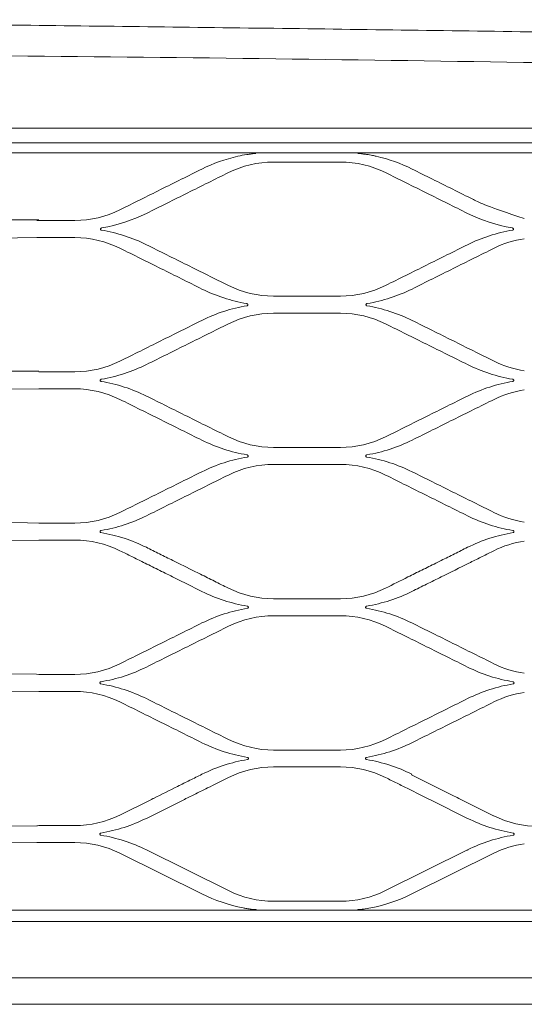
# Model space of a CAD drawing. Header units: millimetres. Extents: x -367720 to -162733, y 309172 to 337444.
# Tile 120 of 256: x -362795 to -362659, y 327020 to 327285. Entities that reach past the tile are written whole.
import ezdxf

# ---------------------------------------------------------------- set-up
doc = ezdxf.new("R2010")
doc.units = ezdxf.units.MM
doc.header["$LTSCALE"] = 10
doc.header["$MEASUREMENT"] = 0
doc.layers.get('0').update_dxf_attribs({"color": 255, "lineweight": 13})
doc.layers.add('LATS_EQ_IDU', color=7, linetype='Continuous', lineweight=0)
doc.layers.add('VZ1', color=6, linetype='Continuous', lineweight=18)
doc.styles.add('ROMANS', font='ROMANS.shx', dxfattribs={"height": 80})

# ---------------------------------------------------------------- blocks, each defined once
blk = doc.blocks.new('LATS_IDU_WALL_MOUNTED_SV')
at = {"color": 0}
for p, q in [((-564.37, 235.79), (564.37, 235.79)), ((522.6, 229.2), (-522.6, 228.8)), ((292.89, 226.64), (310.89, 226.64)), ((213.72, 211.12), (229.69, 211.12)), ((239.39, 210.92), (229.69, 210.92)), ((213.72, 206.11), (229.19, 206.34)), ((229.69, 206.29), (239.39, 206.29)), ((310.89, 190.56), (292.89, 190.56)), ((292.89, 185.95), (310.89, 185.95)), ((213.72, 170.38), (229.67, 170.38)), ((239.39, 170.2), (229.69, 170.2)), ((213.72, 165.43), (229.69, 165.61)), ((229.69, 165.61), (239.39, 165.61)), ((310.89, 149.84), (292.89, 149.84)), ((292.89, 145.26), (310.89, 145.26)), ((213.72, 129.66), (234.54, 129.48)), ((239.39, 129.48), (229.69, 129.48)), ((213.72, 124.74), (229.69, 124.91)), ((229.69, 124.91), (239.39, 124.91)), ((310.89, 109.13), (292.89, 109.13)), ((292.89, 104.56), (310.89, 104.56)), ((213.72, 88.94), (239.39, 88.77)), ((239.39, 88.77), (229.69, 88.77)), ((211.72, 83.98), (234.54, 84.21)), ((229.69, 84.21), (239.39, 84.21)), ((310.89, 68.42), (292.89, 68.42)), ((292.89, 63.86), (310.89, 63.86)), ((330.06, 61.72), (330.15, 61.9)), ((260.03, 55.14), (251.55, 50.93)), ((258.65, 50.03), (268.93, 55.14)), ((335.36, 54.89), (345.13, 50.03)), ((343.16, 55.21), (352.14, 50.75)), ((213.72, 47.87), (229.19, 48.03)), ((239.39, 48.07), (229.69, 48.07)), ((213.72, 43.45), (229.19, 43.56)), ((229.69, 43.51), (239.39, 43.51)), ((251.55, 40.66), (273.63, 29.68)), ((280.73, 30.58), (258.65, 41.55)), ((345.13, 41.55), (323.05, 30.58)), ((330.15, 29.68), (352.23, 40.66)), ((345.22, 41.37), (345.13, 41.55)), ((310.89, 27.72), (292.89, 27.72)), ((-522.6, 25.3), (522.6, 25.3)), ((565.96, 7.1), (-565.96, 7.1)), ((252.4, 0), (195.8, 0)), ((252.4, 0), (254.4, 0)), ((256.4, 0), (254.4, 0)), ((309, 0), (256.4, 0)), ((309, 0), (311, 0)), ((313, 0), (311, 0)), ((371.6, 0), (313, 0))]:
    blk.add_line(p, q, dxfattribs=at)
at = {"color": 0, "extrusion": (0, 0, -1)}
for centre, start, end in [((-239.39, 75.39), 243.5738, 270), ((-239.39, 16.19), 90, 116.4262), ((-364.39, 16.19), 63.5738, 81.5815), ((-292.89, 55.04), 270, 296.4262), ((-310.89, 55.04), 243.5738, 270)]:
    blk.add_arc(centre, 27.32, start, end, dxfattribs=at)
at = {"color": 0}
for centre, radius, start, end in [((364.39, 75.39), 27.52, 243.5738, 270), ((239.39, 88.79), 43.28, 279.3488, 296.4262), ((364.39, 88.79), 43.28, 243.5738, 260.6512), ((239.39, 2.79), 43.28, 63.5738, 80.6512), ((364.39, 2.79), 43.28, 99.3488, 116.4262), ((292.89, 68.44), 43.28, 243.5738, 259.106), ((310.89, 68.44), 43.28, 280.894, 296.4262)]:
    blk.add_arc(centre, radius, start, end, dxfattribs=at)
for centre, start_param, end_param in [((229.69, 48.03), 4.712389, 6.283185), ((229.69, 43.56), 0, 1.570796)]:
    blk.add_ellipse(centre, major_axis=(-0.5, 0), ratio=0.087489, start_param=start_param, end_param=end_param, dxfattribs=at)
for points, knots in [([(575.7, 258.28), (550.94, 258.7), (501.2, 259.53), (426.75, 260.72), (352.7, 261.82), (279.64, 262.8), (207.59, 263.67), (136.51, 264.37), (67.42, 264.83), (22.01, 264.93), (0, 264.94)], [0, 0, 0, 0, 0.129019, 0.259249, 0.387951, 0.514907, 0.640002, 0.763398, 0.885303, 1, 1, 1, 1]), ([(0, 256.29), (94.88, 256.29), (189.76, 255.7), (332, 253.93), (379.4, 253.19), (450.46, 251.85), (474.14, 251.37), (509.65, 250.57), (521.49, 250.3), (545.15, 249.72), (556.99, 249.44), (568.8, 249.09)], [0, 0, 0, 0, 0.5, 0.5, 0.75, 0.75, 0.875, 0.875, 0.9375, 0.9375, 1, 1, 1, 1]), ([(522.01, 231.8), (509.61, 231.8), (497.22, 231.8), (460.04, 231.8), (435.26, 231.8), (385.68, 231.8), (360.9, 231.8), (236.97, 231.8), (137.82, 231.8), (-10.9, 231.8), (-60.47, 231.8), (-178.27, 231.8), (-246.5, 231.8), (-348.85, 231.8), (-382.96, 231.8), (-425.61, 231.8), (-434.13, 231.8), (-444.8, 231.8), (-446.93, 231.8), (-453.32, 231.8), (-457.59, 231.8), (-463.98, 231.8), (-466.12, 231.8), (-470.38, 231.8), (-472.51, 231.8), (-483.17, 231.8), (-491.7, 231.8), (-503.43, 231.8), (-506.63, 231.8), (-510.5, 231.8), (-511.17, 231.8), (-511.84, 231.8)], [0, 0, 0, 0, 0.035962, 0.035962, 0.107886, 0.107886, 0.17981, 0.17981, 0.467507, 0.467507, 0.611355, 0.611355, 0.809344, 0.809344, 0.908338, 0.908338, 0.933087, 0.933087, 0.939274, 0.939274, 0.951648, 0.951648, 0.957835, 0.957835, 0.964022, 0.964022, 0.988771, 0.988771, 0.998052, 0.998052, 1, 1, 1, 1]), ([(288.16, 228.94), (288.02, 228.94), (287.78, 228.92), (287.37, 228.87), (287.17, 228.85), (286.55, 228.78), (286.13, 228.72), (284.89, 228.53), (284.07, 228.38), (283.25, 228.19)], [0, 0, 0, 0, 0.125, 0.125, 0.25, 0.25, 0.5, 0.5, 1, 1, 1, 1]), ([(320.53, 228.19), (320.21, 228.27), (319.88, 228.34), (319.01, 228.51), (318.46, 228.6), (317.56, 228.73), (317.21, 228.78), (316.65, 228.85), (316.45, 228.87), (316.13, 228.9), (316.02, 228.91), (315.85, 228.93), (315.79, 228.93), (315.7, 228.94), (315.67, 228.94), (315.63, 228.94), (315.63, 228.94), (315.62, 228.94)], [0, 0, 0, 0, 0.198955, 0.198955, 0.529542, 0.529542, 0.742902, 0.742902, 0.867242, 0.867242, 0.936308, 0.936308, 0.973666, 0.973666, 0.993582, 0.993582, 1, 1, 1, 1]), ([(273.61, 224.75), (271.76, 223.83), (269.91, 222.91), (266.21, 221.07), (264.36, 220.15), (258.85, 217.41), (255.2, 215.59), (251.54, 213.77)], [0, 0, 0, 0, 0.251815, 0.251815, 0.50363, 0.50363, 1, 1, 1, 1]), ([(258.67, 212.82), (260.53, 213.74), (262.38, 214.66), (266.1, 216.51), (267.95, 217.43), (273.46, 220.16), (277.11, 221.98), (280.75, 223.79)], [0, 0, 0, 0, 0.251892, 0.251892, 0.503784, 0.503784, 1, 1, 1, 1]), ([(323.03, 223.79), (324.88, 222.87), (326.73, 221.95), (330.44, 220.11), (332.29, 219.19), (337.8, 216.45), (341.45, 214.64), (345.11, 212.82)], [0, 0, 0, 0, 0.251892, 0.251892, 0.503784, 0.503784, 1, 1, 1, 1]), ([(360.39, 211.42), (350.39, 214.7), (348.53, 215.62), (344.82, 217.46), (342.97, 218.39), (337.46, 221.13), (333.81, 222.94), (330.17, 224.75)], [0, 0, 0, 0, 0.251815, 0.251815, 0.50363, 0.50363, 1, 1, 1, 1]), ([(229.69, 210.92), (229.64, 210.92), (229.59, 210.92), (229.5, 210.91), (229.45, 210.91), (229.37, 210.91), (229.33, 210.9), (229.27, 210.89), (229.24, 210.89), (229.2, 210.88), (229.19, 210.87), (229.19, 210.87)], [0, 0, 0, 0, 0.176741, 0.176741, 0.352787, 0.352787, 0.538624, 0.538624, 0.750507, 0.750507, 1, 1, 1, 1]), ([(246.53, 208.32), (246.5, 208.33), (246.47, 208.34), (246.42, 208.36), (246.4, 208.38), (246.36, 208.42), (246.35, 208.44), (246.33, 208.49), (246.32, 208.51), (246.32, 208.56), (246.32, 208.59), (246.34, 208.65), (246.35, 208.68), (246.39, 208.74), (246.42, 208.77), (246.48, 208.83), (246.52, 208.86), (246.6, 208.9), (246.64, 208.91), (246.68, 208.91)], [0, 0, 0, 0, 0.094728, 0.094728, 0.190135, 0.190135, 0.278067, 0.278067, 0.36478, 0.36478, 0.461281, 0.461281, 0.576239, 0.576239, 0.715795, 0.715795, 0.878788, 0.878788, 1, 1, 1, 1]), ([(357.11, 208.91), (357.16, 208.9), (357.2, 208.89), (357.29, 208.84), (357.33, 208.81), (357.39, 208.74), (357.42, 208.7), (357.45, 208.63), (357.46, 208.59), (357.46, 208.53), (357.46, 208.5), (357.44, 208.45), (357.42, 208.42), (357.39, 208.38), (357.37, 208.37), (357.32, 208.34), (357.29, 208.33), (357.26, 208.32), (357.26, 208.32), (357.25, 208.32)], [0, 0, 0, 0, 0.163856, 0.163856, 0.318064, 0.318064, 0.488871, 0.488871, 0.608868, 0.608868, 0.707675, 0.707675, 0.807304, 0.807304, 0.895012, 0.895012, 0.981644, 0.981644, 1, 1, 1, 1]), ([(229.19, 206.34), (229.19, 206.34), (229.2, 206.33), (229.24, 206.32), (229.27, 206.31), (229.35, 206.31), (229.4, 206.3), (229.5, 206.3), (229.56, 206.3), (229.64, 206.29), (229.66, 206.29), (229.69, 206.29)], [0, 0, 0, 0, 0.233302, 0.233302, 0.46706, 0.46706, 0.692986, 0.692986, 0.904432, 0.904432, 1, 1, 1, 1]), ([(280.74, 193.41), (278.89, 194.33), (277.03, 195.25), (273.33, 197.1), (271.48, 198.02), (265.97, 200.76), (262.31, 202.57), (258.67, 204.39)], [0, 0, 0, 0, 0.251536, 0.251536, 0.503072, 0.503072, 1, 1, 1, 1]), ([(345.12, 204.39), (343.27, 203.47), (341.42, 202.55), (337.72, 200.71), (335.87, 199.79), (330.36, 197.05), (326.7, 195.23), (323.04, 193.41)], [0, 0, 0, 0, 0.251536, 0.251536, 0.503072, 0.503072, 1, 1, 1, 1]), ([(251.54, 203.44), (253.39, 202.53), (255.24, 201.61), (258.94, 199.77), (260.79, 198.85), (266.3, 196.11), (269.96, 194.29), (273.62, 192.47)], [0, 0, 0, 0, 0.251588, 0.251588, 0.503177, 0.503177, 1, 1, 1, 1]), ([(330.16, 192.47), (332.02, 193.4), (333.87, 194.32), (337.58, 196.16), (339.43, 197.08), (344.94, 199.82), (348.59, 201.63), (352.24, 203.44)], [0, 0, 0, 0, 0.251588, 0.251588, 0.503177, 0.503177, 1, 1, 1, 1]), ([(285.67, 188.56), (285.72, 188.55), (285.77, 188.53), (285.85, 188.48), (285.89, 188.46), (285.95, 188.39), (285.98, 188.35), (286.01, 188.27), (286.01, 188.24), (286.01, 188.17), (286, 188.14), (285.98, 188.08), (285.96, 188.06), (285.92, 188.02), (285.9, 188.01), (285.85, 187.98), (285.82, 187.97), (285.79, 187.97)], [0, 0, 0, 0, 0.167117, 0.167117, 0.32198, 0.32198, 0.485137, 0.485137, 0.599061, 0.599061, 0.714178, 0.714178, 0.812369, 0.812369, 0.902245, 0.902245, 1, 1, 1, 1]), ([(317.99, 187.97), (317.96, 187.97), (317.93, 187.98), (317.88, 188.01), (317.85, 188.03), (317.81, 188.07), (317.8, 188.1), (317.78, 188.15), (317.77, 188.17), (317.77, 188.22), (317.77, 188.25), (317.79, 188.31), (317.8, 188.34), (317.84, 188.4), (317.87, 188.43), (317.93, 188.49), (317.97, 188.51), (318.05, 188.54), (318.08, 188.55), (318.11, 188.56)], [0, 0, 0, 0, 0.102723, 0.102723, 0.206233, 0.206233, 0.300391, 0.300391, 0.39067, 0.39067, 0.488023, 0.488023, 0.600789, 0.600789, 0.734689, 0.734689, 0.889492, 0.889492, 1, 1, 1, 1]), ([(273.62, 184.03), (271.77, 183.11), (269.93, 182.19), (266.23, 180.35), (264.38, 179.43), (258.87, 176.69), (255.21, 174.87), (251.54, 173.05)], [0, 0, 0, 0, 0.251275, 0.251275, 0.502551, 0.502551, 1, 1, 1, 1]), ([(258.66, 172.13), (260.51, 173.05), (262.36, 173.97), (266.07, 175.81), (267.92, 176.73), (273.43, 179.47), (277.08, 181.28), (280.74, 183.1)], [0, 0, 0, 0, 0.251311, 0.251311, 0.502622, 0.502622, 1, 1, 1, 1]), ([(323.04, 183.1), (324.89, 182.18), (326.74, 181.26), (330.43, 179.43), (332.28, 178.51), (337.79, 175.77), (341.46, 173.95), (345.12, 172.13)], [0, 0, 0, 0, 0.251311, 0.251311, 0.502622, 0.502622, 1, 1, 1, 1]), ([(352.24, 173.05), (350.39, 173.97), (348.54, 174.89), (344.83, 176.73), (342.98, 177.65), (337.47, 180.39), (333.82, 182.21), (330.16, 184.03)], [0, 0, 0, 0, 0.251275, 0.251275, 0.50255, 0.50255, 1, 1, 1, 1]), ([(246.46, 167.61), (246.43, 167.62), (246.4, 167.63), (246.34, 167.66), (246.31, 167.68), (246.27, 167.73), (246.26, 167.75), (246.24, 167.8), (246.23, 167.83), (246.23, 167.89), (246.24, 167.91), (246.25, 167.97), (246.27, 168), (246.31, 168.06), (246.33, 168.09), (246.39, 168.14), (246.43, 168.16), (246.5, 168.19), (246.53, 168.2), (246.56, 168.2)], [0, 0, 0, 0, 0.110412, 0.110412, 0.221698, 0.221698, 0.321855, 0.321855, 0.415537, 0.415537, 0.513604, 0.513604, 0.624291, 0.624291, 0.7532, 0.7532, 0.901051, 0.901051, 1, 1, 1, 1]), ([(357.22, 168.2), (357.27, 168.2), (357.32, 168.18), (357.4, 168.13), (357.44, 168.1), (357.5, 168.03), (357.52, 167.99), (357.55, 167.92), (357.55, 167.89), (357.55, 167.82), (357.54, 167.79), (357.52, 167.74), (357.5, 167.71), (357.46, 167.67), (357.44, 167.66), (357.38, 167.63), (357.35, 167.62), (357.32, 167.61)], [0, 0, 0, 0, 0.169809, 0.169809, 0.324297, 0.324297, 0.479853, 0.479853, 0.589267, 0.589267, 0.699536, 0.699536, 0.797135, 0.797135, 0.890643, 0.890643, 1, 1, 1, 1]), ([(251.54, 162.75), (253.39, 161.84), (255.24, 160.92), (258.93, 159.08), (260.78, 158.17), (266.29, 155.43), (269.96, 153.61), (273.63, 151.78)], [0, 0, 0, 0, 0.251053, 0.251053, 0.502107, 0.502107, 1, 1, 1, 1]), ([(280.74, 152.69), (278.89, 153.61), (277.04, 154.53), (273.34, 156.37), (271.49, 157.29), (265.98, 160.03), (262.32, 161.85), (258.66, 163.67)], [0, 0, 0, 0, 0.25103, 0.25103, 0.502059, 0.502059, 1, 1, 1, 1]), ([(345.12, 163.67), (343.28, 162.75), (341.43, 161.83), (337.74, 160), (335.89, 159.08), (330.38, 156.34), (326.71, 154.52), (323.05, 152.69)], [0, 0, 0, 0, 0.25103, 0.25103, 0.502059, 0.502059, 1, 1, 1, 1]), ([(330.16, 151.78), (332.01, 152.7), (333.86, 153.62), (337.55, 155.46), (339.4, 156.38), (344.91, 159.12), (348.58, 160.93), (352.24, 162.75)], [0, 0, 0, 0, 0.251053, 0.251053, 0.502107, 0.502107, 1, 1, 1, 1]), ([(285.76, 147.85), (285.81, 147.84), (285.86, 147.82), (285.94, 147.77), (285.98, 147.74), (286.03, 147.68), (286.06, 147.64), (286.08, 147.57), (286.08, 147.54), (286.08, 147.47), (286.07, 147.44), (286.04, 147.39), (286.03, 147.36), (285.99, 147.32), (285.96, 147.31), (285.91, 147.28), (285.88, 147.27), (285.85, 147.26), (285.84, 147.26), (285.84, 147.26)], [0, 0, 0, 0, 0.172025, 0.172025, 0.325192, 0.325192, 0.473261, 0.473261, 0.579384, 0.579384, 0.686087, 0.686087, 0.783854, 0.783854, 0.881124, 0.881124, 0.986662, 0.986662, 1, 1, 1, 1]), ([(317.94, 147.26), (317.91, 147.27), (317.88, 147.28), (317.81, 147.31), (317.79, 147.33), (317.74, 147.38), (317.73, 147.41), (317.71, 147.46), (317.7, 147.49), (317.7, 147.55), (317.71, 147.58), (317.73, 147.63), (317.74, 147.66), (317.78, 147.72), (317.81, 147.75), (317.87, 147.79), (317.9, 147.81), (317.97, 147.84), (317.99, 147.85), (318.02, 147.85)], [0, 0, 0, 0, 0.11771, 0.11771, 0.236356, 0.236356, 0.342358, 0.342358, 0.439374, 0.439374, 0.538077, 0.538077, 0.646779, 0.646779, 0.77119, 0.77119, 0.912964, 0.912964, 1, 1, 1, 1]), ([(273.63, 143.31), (271.78, 142.4), (269.94, 141.48), (266.25, 139.64), (264.4, 138.73), (258.89, 135.99), (255.22, 134.16), (251.55, 132.34)], [0, 0, 0, 0, 0.250795, 0.250795, 0.50159, 0.50159, 1, 1, 1, 1]), ([(352.23, 132.34), (350.39, 133.25), (348.54, 134.17), (344.85, 136.01), (343, 136.93), (337.49, 139.67), (333.82, 141.49), (330.16, 143.31)], [0, 0, 0, 0, 0.250795, 0.250795, 0.50159, 0.50159, 1, 1, 1, 1]), ([(258.65, 131.43), (260.5, 132.35), (262.35, 133.27), (266.04, 135.11), (267.89, 136.02), (273.4, 138.76), (277.07, 140.59), (280.73, 142.41)], [0, 0, 0, 0, 0.25081, 0.25081, 0.50162, 0.50162, 1, 1, 1, 1]), ([(323.05, 142.41), (324.89, 141.49), (326.74, 140.57), (330.43, 138.74), (332.27, 137.82), (337.79, 135.08), (341.46, 133.26), (345.13, 131.43)], [0, 0, 0, 0, 0.25081, 0.25081, 0.50162, 0.50162, 1, 1, 1, 1]), ([(246.43, 126.91), (246.4, 126.91), (246.36, 126.92), (246.3, 126.96), (246.27, 126.98), (246.22, 127.03), (246.21, 127.06), (246.19, 127.12), (246.18, 127.15), (246.18, 127.21), (246.19, 127.24), (246.21, 127.3), (246.22, 127.32), (246.26, 127.38), (246.29, 127.4), (246.35, 127.45), (246.38, 127.47), (246.44, 127.49), (246.47, 127.49), (246.49, 127.5)], [0, 0, 0, 0, 0.124544, 0.124544, 0.250053, 0.250053, 0.361819, 0.361819, 0.462207, 0.462207, 0.561539, 0.561539, 0.668349, 0.668349, 0.788627, 0.788627, 0.924939, 0.924939, 1, 1, 1, 1]), ([(357.29, 127.5), (357.34, 127.49), (357.39, 127.47), (357.48, 127.42), (357.51, 127.39), (357.56, 127.32), (357.58, 127.28), (357.6, 127.21), (357.6, 127.18), (357.59, 127.11), (357.58, 127.08), (357.56, 127.03), (357.54, 127.01), (357.49, 126.97), (357.47, 126.95), (357.41, 126.92), (357.38, 126.91), (357.35, 126.91)], [0, 0, 0, 0, 0.173677, 0.173677, 0.324505, 0.324505, 0.465131, 0.465131, 0.585674, 0.585674, 0.689719, 0.689719, 0.788048, 0.788048, 0.890386, 0.890386, 1, 1, 1, 1]), ([(251.55, 122.06), (252.08, 121.8), (252.6, 121.53), (253.66, 121.01), (254.19, 120.75), (255.77, 119.96), (256.82, 119.44), (257.87, 118.92)], [0, 0, 0, 0, 0.250254, 0.250254, 0.500509, 0.500509, 1, 1, 1, 1]), ([(265.76, 119.42), (265.17, 119.72), (264.58, 120.01), (263.39, 120.6), (262.8, 120.9), (261.02, 121.78), (259.84, 122.37), (258.65, 122.96)], [0, 0, 0, 0, 0.25026, 0.25026, 0.50052, 0.50052, 1, 1, 1, 1]), ([(345.13, 122.96), (344.54, 122.66), (343.94, 122.37), (342.76, 121.78), (342.16, 121.48), (340.39, 120.6), (339.2, 120.01), (338.02, 119.42)], [0, 0, 0, 0, 0.25026, 0.25026, 0.50052, 0.50052, 1, 1, 1, 1]), ([(345.91, 118.92), (346.44, 119.18), (346.97, 119.44), (348.02, 119.96), (348.55, 120.23), (350.13, 121.01), (351.18, 121.53), (352.23, 122.06)], [0, 0, 0, 0, 0.250254, 0.250254, 0.500509, 0.500509, 1, 1, 1, 1]), ([(258.3, 118.7), (259.62, 118.05), (260.93, 117.39), (263.56, 116.09), (264.88, 115.43), (268.67, 113.55), (271.15, 112.32), (273.63, 111.09)], [0, 0, 0, 0, 0.257386, 0.257386, 0.514773, 0.514773, 1, 1, 1, 1]), ([(280.73, 111.98), (279.48, 112.6), (278.23, 113.22), (275.74, 114.47), (274.49, 115.09), (271.23, 116.71), (269.22, 117.7), (267.22, 118.7)], [0, 0, 0, 0, 0.277199, 0.277199, 0.554398, 0.554398, 1, 1, 1, 1]), ([(336.57, 118.7), (335.32, 118.08), (334.07, 117.46), (331.57, 116.22), (330.32, 115.6), (327.07, 113.98), (325.06, 112.98), (323.05, 111.98)], [0, 0, 0, 0, 0.277199, 0.277199, 0.554398, 0.554398, 1, 1, 1, 1]), ([(330.15, 111.09), (331.47, 111.74), (332.78, 112.39), (335.41, 113.7), (336.73, 114.35), (340.52, 116.24), (343, 117.47), (345.48, 118.7)], [0, 0, 0, 0, 0.257386, 0.257386, 0.514773, 0.514773, 1, 1, 1, 1]), ([(285.82, 107.14), (285.87, 107.13), (285.92, 107.12), (286, 107.07), (286.03, 107.04), (286.08, 106.97), (286.1, 106.93), (286.11, 106.86), (286.11, 106.83), (286.11, 106.76), (286.1, 106.74), (286.07, 106.68), (286.05, 106.66), (286.01, 106.62), (285.98, 106.6), (285.92, 106.57), (285.89, 106.56), (285.85, 106.55)], [0, 0, 0, 0, 0.174766, 0.174766, 0.323012, 0.323012, 0.457614, 0.457614, 0.573123, 0.573123, 0.675633, 0.675633, 0.775455, 0.775455, 0.88119, 0.88119, 1, 1, 1, 1]), ([(317.93, 106.55), (317.89, 106.56), (317.86, 106.57), (317.79, 106.61), (317.76, 106.63), (317.71, 106.69), (317.69, 106.72), (317.67, 106.78), (317.67, 106.81), (317.67, 106.87), (317.68, 106.9), (317.7, 106.95), (317.71, 106.98), (317.75, 107.03), (317.78, 107.06), (317.84, 107.1), (317.87, 107.12), (317.93, 107.14), (317.95, 107.14), (317.97, 107.14)], [0, 0, 0, 0, 0.129801, 0.129801, 0.26056, 0.26056, 0.377087, 0.377087, 0.48039, 0.48039, 0.580312, 0.580312, 0.685639, 0.685639, 0.802697, 0.802697, 0.934791, 0.934791, 1, 1, 1, 1]), ([(273.63, 102.6), (271.79, 101.69), (269.95, 100.77), (266.26, 98.94), (264.42, 98.03), (258.9, 95.28), (255.23, 93.46), (251.55, 91.63)], [0, 0, 0, 0, 0.2503, 0.2503, 0.500599, 0.500599, 1, 1, 1, 1]), ([(258.65, 90.74), (260.5, 91.65), (262.34, 92.57), (266.02, 94.4), (267.87, 95.31), (273.38, 98.06), (277.06, 99.88), (280.73, 101.71)], [0, 0, 0, 0, 0.250303, 0.250303, 0.500606, 0.500606, 1, 1, 1, 1]), ([(323.05, 101.71), (324.89, 100.79), (326.73, 99.88), (330.42, 98.05), (332.26, 97.13), (337.78, 94.39), (341.45, 92.56), (345.13, 90.74)], [0, 0, 0, 0, 0.250303, 0.250303, 0.500606, 0.500606, 1, 1, 1, 1]), ([(352.23, 91.63), (350.39, 92.55), (348.55, 93.46), (344.86, 95.29), (343.02, 96.21), (337.5, 98.95), (333.83, 100.78), (330.15, 102.6)], [0, 0, 0, 0, 0.2503, 0.2503, 0.500599, 0.500599, 1, 1, 1, 1]), ([(246.43, 86.2), (246.39, 86.21), (246.35, 86.22), (246.28, 86.26), (246.25, 86.28), (246.2, 86.34), (246.19, 86.37), (246.17, 86.43), (246.16, 86.47), (246.16, 86.53), (246.17, 86.56), (246.19, 86.61), (246.21, 86.64), (246.25, 86.69), (246.27, 86.71), (246.33, 86.75), (246.37, 86.77), (246.42, 86.78), (246.44, 86.79), (246.45, 86.79)], [0, 0, 0, 0, 0.133982, 0.133982, 0.268894, 0.268894, 0.389508, 0.389508, 0.495428, 0.495428, 0.595914, 0.595914, 0.700021, 0.700021, 0.814444, 0.814444, 0.943108, 0.943108, 1, 1, 1, 1]), ([(357.33, 86.79), (357.37, 86.78), (357.41, 86.77), (357.49, 86.73), (357.52, 86.7), (357.57, 86.64), (357.59, 86.6), (357.62, 86.54), (357.62, 86.5), (357.62, 86.44), (357.61, 86.41), (357.59, 86.35), (357.57, 86.33), (357.53, 86.28), (357.5, 86.26), (357.45, 86.23), (357.41, 86.21), (357.37, 86.2), (357.36, 86.2), (357.35, 86.2)], [0, 0, 0, 0, 0.144831, 0.144831, 0.290349, 0.290349, 0.423908, 0.423908, 0.539222, 0.539222, 0.642249, 0.642249, 0.742929, 0.742929, 0.8496, 0.8496, 0.968128, 0.968128, 1, 1, 1, 1]), ([(280.73, 71.28), (278.89, 72.19), (277.05, 73.11), (273.37, 74.94), (271.52, 75.85), (266.01, 78.6), (262.33, 80.42), (258.65, 82.25)], [0, 0, 0, 0, 0.250188, 0.250188, 0.500375, 0.500375, 1, 1, 1, 1]), ([(345.13, 82.25), (343.29, 81.34), (341.45, 80.42), (337.76, 78.59), (335.92, 77.68), (330.41, 74.93), (326.73, 73.11), (323.05, 71.28)], [0, 0, 0, 0, 0.250188, 0.250188, 0.500375, 0.500375, 1, 1, 1, 1]), ([(251.55, 81.36), (253.39, 80.44), (255.23, 79.53), (258.91, 77.7), (260.76, 76.78), (266.27, 74.04), (269.95, 72.21), (273.63, 70.39)], [0, 0, 0, 0, 0.250188, 0.250188, 0.500376, 0.500376, 1, 1, 1, 1]), ([(330.15, 70.39), (331.99, 71.3), (333.84, 72.22), (337.52, 74.05), (339.36, 74.96), (344.88, 77.7), (348.56, 79.53), (352.23, 81.36)], [0, 0, 0, 0, 0.250188, 0.250188, 0.500376, 0.500376, 1, 1, 1, 1]), ([(285.84, 66.44), (285.88, 66.43), (285.92, 66.42), (285.99, 66.38), (286.03, 66.35), (286.08, 66.29), (286.1, 66.26), (286.12, 66.19), (286.12, 66.16), (286.12, 66.09), (286.11, 66.06), (286.09, 66.01), (286.07, 65.98), (286.03, 65.94), (286.01, 65.91), (285.95, 65.88), (285.92, 65.86), (285.87, 65.85), (285.86, 65.85), (285.85, 65.85)], [0, 0, 0, 0, 0.141668, 0.141668, 0.284127, 0.284127, 0.413408, 0.413408, 0.525397, 0.525397, 0.627428, 0.627428, 0.729164, 0.729164, 0.838315, 0.838315, 0.960101, 0.960101, 1, 1, 1, 1]), ([(317.93, 65.85), (317.89, 65.85), (317.85, 65.87), (317.78, 65.91), (317.75, 65.93), (317.7, 65.99), (317.68, 66.02), (317.66, 66.09), (317.66, 66.12), (317.66, 66.18), (317.67, 66.21), (317.69, 66.27), (317.71, 66.29), (317.75, 66.34), (317.77, 66.37), (317.83, 66.4), (317.86, 66.42), (317.91, 66.43), (317.93, 66.44), (317.94, 66.44)], [0, 0, 0, 0, 0.137854, 0.137854, 0.276584, 0.276584, 0.401329, 0.401329, 0.510042, 0.510042, 0.611196, 0.611196, 0.714135, 0.714135, 0.825997, 0.825997, 0.951326, 0.951326, 1, 1, 1, 1]), ([(273.63, 61.9), (272.54, 61.36), (271.45, 60.82), (269.26, 59.73), (268.17, 59.19), (264.9, 57.56), (262.72, 56.48), (260.54, 55.39)], [0, 0, 0, 0, 0.250087, 0.250087, 0.500175, 0.500175, 1, 1, 1, 1]), ([(268.93, 55.14), (269.96, 55.65), (270.98, 56.16), (273.03, 57.18), (274.06, 57.69), (276.97, 59.14), (278.85, 60.07), (280.73, 61.01)], [0, 0, 0, 0, 0.260777, 0.260777, 0.521553, 0.521553, 1, 1, 1, 1]), ([(323.05, 61.01), (324.08, 60.5), (325.1, 59.99), (327.15, 58.97), (328.18, 58.46), (331.09, 57.01), (332.97, 56.08), (334.85, 55.14)], [0, 0, 0, 0, 0.260777, 0.260777, 0.521553, 0.521553, 1, 1, 1, 1]), ([(246.42, 45.5), (246.38, 45.5), (246.34, 45.52), (246.27, 45.56), (246.24, 45.58), (246.19, 45.64), (246.17, 45.68), (246.15, 45.74), (246.14, 45.77), (246.15, 45.84), (246.15, 45.87), (246.17, 45.92), (246.19, 45.95), (246.23, 46), (246.26, 46.02), (246.31, 46.05), (246.35, 46.07), (246.4, 46.08), (246.41, 46.08), (246.42, 46.09)], [0, 0, 0, 0, 0.139783, 0.139783, 0.280404, 0.280404, 0.407382, 0.407382, 0.517705, 0.517705, 0.619307, 0.619307, 0.72166, 0.72166, 0.83216, 0.83216, 0.955685, 0.955685, 1, 1, 1, 1]), ([(357.36, 46.09), (357.4, 46.08), (357.44, 46.07), (357.51, 46.03), (357.55, 46), (357.6, 45.94), (357.61, 45.91), (357.64, 45.84), (357.64, 45.81), (357.64, 45.75), (357.63, 45.72), (357.61, 45.66), (357.59, 45.64), (357.55, 45.59), (357.53, 45.57), (357.47, 45.53), (357.43, 45.52), (357.39, 45.5), (357.37, 45.5), (357.36, 45.5)], [0, 0, 0, 0, 0.139783, 0.139783, 0.280404, 0.280404, 0.407382, 0.407382, 0.517705, 0.517705, 0.619307, 0.619307, 0.72166, 0.72166, 0.83216, 0.83216, 0.955685, 0.955685, 1, 1, 1, 1]), ([(284.71, 25.94), (285.04, 25.88), (285.37, 25.82), (286.1, 25.7), (286.5, 25.64), (287.14, 25.56), (287.38, 25.53), (287.75, 25.49), (287.89, 25.48), (288.09, 25.46), (288.16, 25.45), (288.27, 25.45), (288.3, 25.44), (288.35, 25.44), (288.37, 25.44), (288.38, 25.44)], [0, 0, 0, 0, 0.265943, 0.265943, 0.591469, 0.591469, 0.785612, 0.785612, 0.894633, 0.894633, 0.953953, 0.953953, 0.985654, 0.985654, 1, 1, 1, 1]), ([(315.4, 25.44), (315.42, 25.44), (315.45, 25.44), (315.57, 25.45), (315.68, 25.46), (316.21, 25.51), (316.64, 25.56), (317.74, 25.71), (318.41, 25.81), (319.07, 25.94)], [0, 0, 0, 0, 0.024247, 0.024247, 0.112121, 0.112121, 0.46104, 0.46104, 1, 1, 1, 1])]:
    blk.add_open_spline(points, degree=3, knots=knots, dxfattribs=at)
for points, degree in [([(283.25, 228.19), (279.87, 227.42), (276.65, 226.26), (273.61, 224.75)], 3), ([(330.17, 224.75), (327.14, 226.26), (323.89, 227.43), (320.53, 228.19)], 3), ([(280.75, 223.79), (284.45, 225.62), (288.64, 226.64), (292.89, 226.64)], 3), ([(310.89, 226.64), (315.14, 226.64), (319.34, 225.62), (323.03, 223.79)], 3), ([(251.54, 213.77), (247.83, 211.93), (243.64, 210.92), (239.39, 210.92)], 3), ([(246.68, 208.91), (250.88, 209.63), (254.92, 210.96), (258.67, 212.82)], 3), ([(345.11, 212.82), (348.86, 210.96), (352.91, 209.63), (357.11, 208.91)], 3), ([(258.67, 204.39), (254.88, 206.27), (250.77, 207.61), (246.53, 208.32)], 3), ([(357.25, 208.32), (353.01, 207.61), (348.91, 206.27), (345.12, 204.39)], 3), ([(239.39, 206.29), (243.63, 206.29), (247.82, 205.29), (251.54, 203.44)], 3), ([(352.24, 203.44), (354.78, 204.71), (357.53, 205.58), (360.39, 206)], 3), ([(292.89, 190.56), (288.66, 190.56), (284.47, 191.56), (280.74, 193.41)], 3), ([(323.04, 193.41), (319.31, 191.56), (315.13, 190.56), (310.89, 190.56)], 3), ([(273.62, 192.47), (277.39, 190.6), (281.46, 189.27), (285.67, 188.56)], 3), ([(318.11, 188.56), (322.32, 189.27), (326.39, 190.6), (330.16, 192.47)], 3), ([(285.79, 187.97), (281.54, 187.26), (277.44, 185.93), (273.62, 184.03)], 3), ([(280.74, 183.1), (284.48, 184.96), (288.66, 185.95), (292.89, 185.95)], 3), ([(310.89, 185.95), (315.12, 185.95), (319.31, 184.96), (323.04, 183.1)], 3), ([(330.16, 184.03), (326.35, 185.92), (322.23, 187.26), (317.99, 187.97)], 3), ([(251.54, 173.05), (247.8, 171.19), (243.62, 170.2), (239.39, 170.2)], 3), ([(360.39, 170.49), (357.54, 170.91), (354.79, 171.78), (352.24, 173.05)], 3), ([(246.56, 168.2), (250.78, 168.91), (254.86, 170.24), (258.66, 172.13)], 3), ([(345.12, 172.13), (348.92, 170.24), (353.01, 168.91), (357.22, 168.2)], 3), ([(258.66, 163.67), (254.83, 165.57), (250.71, 166.91), (246.46, 167.61)], 3), ([(357.32, 167.61), (353.08, 166.91), (348.95, 165.57), (345.12, 163.67)], 3), ([(239.39, 165.61), (243.61, 165.61), (247.8, 164.62), (251.54, 162.75)], 3), ([(352.24, 162.75), (354.79, 164.02), (357.54, 164.89), (360.39, 165.31)], 3), ([(273.63, 151.78), (277.44, 149.88), (281.54, 148.55), (285.76, 147.85)], 3), ([(292.89, 149.84), (288.67, 149.84), (284.49, 150.83), (280.74, 152.69)], 3), ([(323.05, 152.69), (319.29, 150.83), (315.11, 149.84), (310.89, 149.84)], 3), ([(318.02, 147.85), (322.24, 148.55), (326.34, 149.88), (330.16, 151.78)], 3), ([(285.84, 147.26), (281.59, 146.56), (277.47, 145.22), (273.63, 143.31)], 3), ([(330.16, 143.31), (326.31, 145.22), (322.19, 146.56), (317.94, 147.26)], 3), ([(280.73, 142.41), (284.49, 144.27), (288.67, 145.26), (292.89, 145.26)], 3), ([(310.89, 145.26), (315.11, 145.26), (319.29, 144.27), (323.05, 142.41)], 3), ([(251.55, 132.34), (247.79, 130.47), (243.61, 129.48), (239.39, 129.48)], 3), ([(246.49, 127.5), (250.72, 128.2), (254.82, 129.53), (258.65, 131.43)], 3), ([(345.13, 131.43), (348.96, 129.53), (353.07, 128.2), (357.29, 127.5)], 3), ([(360.39, 129.77), (357.55, 130.19), (354.8, 131.06), (352.23, 132.34)], 3), ([(239.39, 124.91), (243.61, 124.91), (247.78, 123.93), (251.55, 122.06)], 3), ([(258.65, 122.96), (254.8, 124.87), (250.68, 126.21), (246.43, 126.91)], 3), ([(357.35, 126.91), (353.11, 126.21), (348.98, 124.87), (345.13, 122.96)], 3), ([(352.23, 122.06), (354.8, 123.33), (357.55, 124.2), (360.39, 124.62)], 3), ([(267.22, 118.7), (266.73, 118.94), (266.25, 119.18), (265.76, 119.42)], 3), ([(338.02, 119.42), (337.54, 119.18), (337.05, 118.94), (336.57, 118.7)], 3), ([(257.87, 118.92), (258.02, 118.84), (258.16, 118.77), (258.3, 118.7)], 3), ([(345.48, 118.7), (345.62, 118.77), (345.77, 118.84), (345.91, 118.92)], 3), ([(292.89, 109.13), (288.68, 109.13), (284.5, 110.11), (280.73, 111.98)], 3), ([(323.05, 111.98), (319.28, 110.11), (315.1, 109.13), (310.89, 109.13)], 3), ([(273.63, 111.09), (277.47, 109.18), (281.58, 107.84), (285.82, 107.14)], 3), ([(317.97, 107.14), (322.2, 107.84), (326.31, 109.18), (330.15, 111.09)], 3), ([(285.85, 106.55), (281.61, 105.85), (277.48, 104.52), (273.63, 102.6)], 3), ([(330.15, 102.6), (326.3, 104.52), (322.17, 105.86), (317.93, 106.55)], 3), ([(280.73, 101.71), (284.5, 103.58), (288.68, 104.56), (292.89, 104.56)], 3), ([(310.89, 104.56), (315.1, 104.56), (319.28, 103.58), (323.05, 101.71)], 3), ([(251.55, 91.63), (247.78, 89.76), (243.6, 88.77), (239.39, 88.77)], 3), ([(246.45, 86.79), (250.69, 87.49), (254.8, 88.82), (258.65, 90.74)], 3), ([(345.13, 90.74), (348.98, 88.82), (353.1, 87.49), (357.33, 86.79)], 3), ([(360.39, 89.07), (357.55, 89.49), (354.8, 90.35), (352.23, 91.63)], 3), ([(258.65, 82.25), (254.8, 84.17), (250.67, 85.5), (246.43, 86.2)], 3), ([(357.35, 86.2), (353.11, 85.5), (348.99, 84.17), (345.13, 82.25)], 3), ([(239.39, 84.21), (243.6, 84.21), (247.78, 83.23), (251.55, 81.36)], 3), ([(352.23, 81.36), (354.8, 82.63), (357.55, 83.5), (360.39, 83.92)], 3), ([(273.63, 70.39), (277.48, 68.47), (281.6, 67.14), (285.84, 66.44)], 3), ([(292.89, 68.42), (288.68, 68.42), (284.5, 69.4), (280.73, 71.28)], 3), ([(323.05, 71.28), (319.28, 69.4), (315.1, 68.42), (310.89, 68.42)], 3), ([(317.94, 66.44), (322.18, 67.14), (326.3, 68.47), (330.15, 70.39)], 3), ([(285.85, 65.85), (281.61, 65.15), (277.48, 63.81), (273.63, 61.9)], 3), ([(280.73, 61.01), (284.5, 62.88), (288.68, 63.86), (292.89, 63.86)], 3), ([(310.89, 63.86), (315.1, 63.86), (319.28, 62.88), (323.05, 61.01)], 3), ([(330.15, 61.9), (326.3, 63.81), (322.17, 65.15), (317.93, 65.85)], 3), ([(330.06, 61.72), (333.88, 59.82), (337.69, 57.93), (341.51, 56.03)], 3), ([(341.51, 56.03), (342.06, 55.76), (342.61, 55.49), (343.16, 55.21)], 3), ([(334.85, 55.14), (335.02, 55.06), (335.19, 54.97), (335.36, 54.89)], 3), ([(520.92, 22.3), (214.41, 22.3)], 1)]:
    blk.add_open_spline(points, degree=degree, dxfattribs=at)
blk.add_rational_spline([(260.54, 55.39), (260.28, 55.27), (260.03, 55.14)], [0.500000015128, 0.499999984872, 0.500000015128], degree=2, dxfattribs=at)
blk = doc.blocks.new('A$C44164CF6')
at = {"layer": 'LATS_EQ_IDU', "color": 0, "ltscale": 5}
blk.add_blockref('LATS_IDU_WALL_MOUNTED_SV', (-8236.25, 8100), dxfattribs=at)
at = {"layer": 'VZ1', "extrusion": (0, -1, -1.22461e-16), "style": 'ROMANS', "width": 0.8, "flags": 1}
for tag, p in [('MATERIAL', (-2269.09, 3112.52, -14812.16)), ('PRIRUBA', (-2269.09, 3112.52, -14812.16)), ('PRUTOK', (-2269.09, 3112.52, -14812.16)), ('PLOCHA', (-2269.09, 3112.52, -14812.16)), ('OBVOD', (-2269.09, 3112.52, -14812.16)), ('NAZEV', (-2269.09, 3112.52, -14812.16)), ('KOTA', (-2269.09, 3112.52, -14812.16)), ('USEK', (-2269.09, 3112.52, -14812.16)), ('TVAR', (-2269.09, 3112.52, -14812.16)), ('POS', (-2269.09, 3112.52, -14812.16)), ('NB2', (-2269.09, 3112.52, -14812.16)), ('NB1', (-2269.09, 3112.52, -14812.16)), ('DB', (-2269.09, 3112.52, -14812.16)), ('DA', (-2269.09, 3112.52, -14812.16)), ('B2', (-2269.09, 3112.52, -14812.16)), ('B1', (-2269.09, 3112.52, -14812.16)), ('A2', (-2269.09, 3112.52, -14812.16)), ('A1', (-2269.09, 3112.52, -14812.16)), ('LT', (-2269.09, 3112.52, -14812.16)), ('MATERIAL', (99885.33, 3112.52, -14812.16)), ('PRIRUBA', (99885.33, 3112.52, -14812.16)), ('PRUTOK', (99885.33, 3112.52, -14812.16)), ('PLOCHA', (99885.33, 3112.52, -14812.16)), ('OBVOD', (99885.33, 3112.52, -14812.16)), ('NAZEV', (99885.33, 3112.52, -14812.16)), ('KOTA', (99885.33, 3112.52, -14812.16)), ('USEK', (99885.33, 3112.52, -14812.16)), ('TVAR', (99885.33, 3112.52, -14812.16)), ('POS', (99885.33, 3112.52, -14812.16)), ('NB2', (99885.33, 3112.52, -14812.16)), ('NB1', (99885.33, 3112.52, -14812.16)), ('DB', (99885.33, 3112.52, -14812.16)), ('DA', (99885.33, 3112.52, -14812.16)), ('B2', (99885.33, 3112.52, -14812.16)), ('B1', (99885.33, 3112.52, -14812.16)), ('A2', (99885.33, 3112.52, -14812.16)), ('A1', (99885.33, 3112.52, -14812.16)), ('LT', (99885.33, 3112.52, -14812.16))]:
    blk.add_attdef(tag, p, '', height=1, rotation=180, dxfattribs=at)
at = {"layer": 'VZ1', "extrusion": (1.22461e-16, 1, 4.44089e-16), "style": 'ROMANS', "width": 0.8, "flags": 1}
for tag, p in [('MATERIAL', (2269.09, 2852.52, 14812.16)), ('PRIRUBA', (2269.09, 2852.52, 14812.16)), ('IZOLACE', (2269.09, 2852.52, 14812.16)), ('PRUTOK', (2269.09, 2852.52, 14812.16)), ('PLOCHA', (2269.09, 2852.52, 14812.16)), ('NASTCE', (2269.09, 2852.52, 14812.16)), ('OBVOD', (2269.09, 2852.52, 14812.16)), ('NAZEV', (2269.09, 2852.52, 14812.16)), ('KOTA', (2269.09, 2852.52, 14812.16)), ('USEK', (2269.09, 2852.52, 14812.16)), ('TVAR', (2269.09, 2852.52, 14812.16)), ('POS', (2269.09, 2852.52, 14812.16)), ('NB2', (2269.09, 2852.52, 14812.16)), ('NB1', (2269.09, 2852.52, 14812.16)), ('B1', (2269.09, 2852.52, 14812.16)), ('VS', (2269.09, 2852.52, 14812.16)), ('A1', (2269.09, 2852.52, 14812.16)), ('LT', (2269.09, 2852.52, 14812.16)), ('MATERIAL', (-99885.33, 2852.52, 14812.16)), ('PRIRUBA', (-99885.33, 2852.52, 14812.16)), ('IZOLACE', (-99885.33, 2852.52, 14812.16)), ('PRUTOK', (-99885.33, 2852.52, 14812.16)), ('PLOCHA', (-99885.33, 2852.52, 14812.16)), ('NASTCE', (-99885.33, 2852.52, 14812.16)), ('OBVOD', (-99885.33, 2852.52, 14812.16)), ('NAZEV', (-99885.33, 2852.52, 14812.16)), ('KOTA', (-99885.33, 2852.52, 14812.16)), ('USEK', (-99885.33, 2852.52, 14812.16)), ('TVAR', (-99885.33, 2852.52, 14812.16)), ('POS', (-99885.33, 2852.52, 14812.16)), ('NB2', (-99885.33, 2852.52, 14812.16)), ('NB1', (-99885.33, 2852.52, 14812.16)), ('B1', (-99885.33, 2852.52, 14812.16)), ('VS', (-99885.33, 2852.52, 14812.16)), ('A1', (-99885.33, 2852.52, 14812.16)), ('LT', (-99885.33, 2852.52, 14812.16))]:
    blk.add_attdef(tag, p, '', height=1, dxfattribs=at)

msp = doc.modelspace()

# ---------------------------------------------------------------- block references
msp.add_blockref('A$C44164CF6', (-354782.86, 318920.06))

doc.saveas('drawing.dxf')
